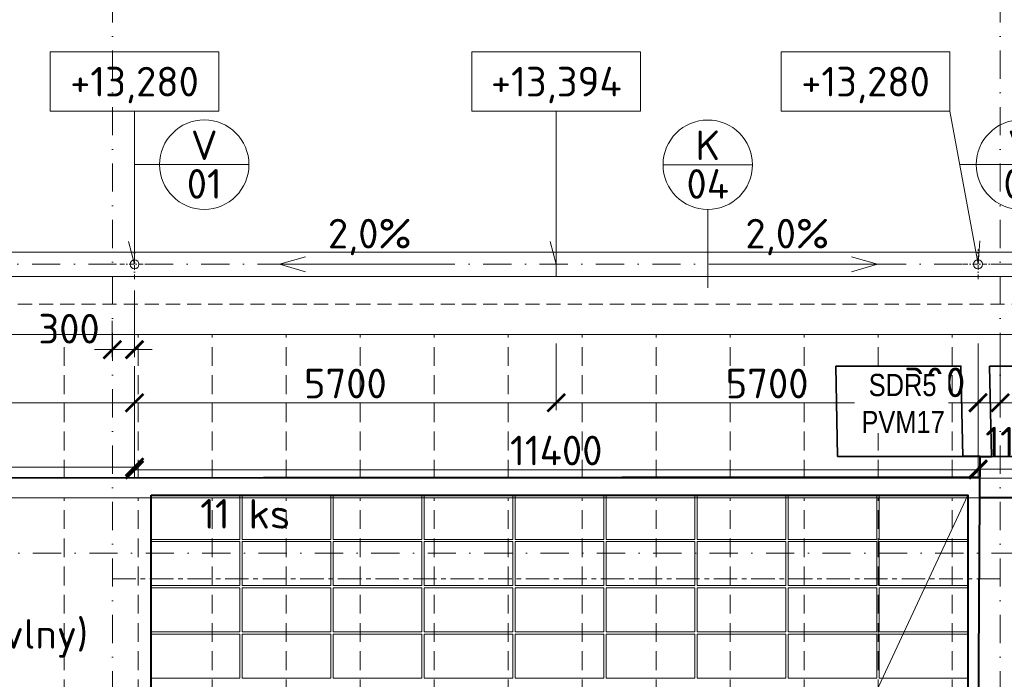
# Model space of a CAD drawing. Header units: millimetres. Extents: x 5450 to 1919026, y -34905 to 130825.
# Tile 91 of 154: x 132535 to 145842, y 51865 to 60774. Entities that reach past the tile are written whole.
import ezdxf
from ezdxf import colors
from ezdxf.entities.mleader import LeaderData, LeaderLine
from ezdxf.enums import TextEntityAlignment as Align
from ezdxf.math import Vec2, Vec3

# ---------------------------------------------------------------- set-up
doc = ezdxf.new("R2010")
doc.units = ezdxf.units.MM
for name, pattern in [('CENTERX2', [101.6, 63.5, -12.7, 12.7, -12.7]), ('DASHDOT', [25.4, 12.7, -6.35, 0, -6.35]), ('ČÁRKOVANÁ', [19.05, 12.7, -6.35])]:
    doc.linetypes.add(name, pattern=pattern)
doc.layers.get('Defpoints').update_dxf_attribs({"color": 8})
for name, color, linetype, lineweight in [('____OK_NWT', 4, 'Continuous', 9), ('___FVE_návrh var.2', 6, 'Continuous', 5), ('A99_N_kce-pohl', 1, 'Continuous', 9), ('A99_N_koty-200', 5, 'Continuous', 5), ('A99_N_koty-vysk', 160, 'Continuous', 5), ('A99_N_txt-popis-50', 240, 'Continuous', 9), ('A99_N_znaceni 200', 5, 'Continuous', 5), ('A99_S_osy', 1, 'CENTERX2', 5)]:
    doc.layers.add(name, color=color, linetype=linetype, lineweight=lineweight)
doc.styles.add('A99_kota', font='isocpeur.ttf', dxfattribs={"height": 2})
doc.styles.add('A99_popis', font='isocpeur.ttf')
doc.styles.add('ad_popis 100', font='isocpeur.ttf', dxfattribs={"height": 200})
doc.dimstyles.new('A99_kota_200 new', dxfattribs={"dimscale": 200, "dimtxt": 2, "dimasz": 1.2, "dimexe": 0.5, "dimexo": 1.5, "dimgap": 0.3, "dimtad": 1, "dimdec": 0, "dimzin": 3, "dimdsep": 46, "dimtxsty": 'A99_kota', "dimblk": 'ARCHTICK', "dimcen": 2.5, "dimazin": 2, "dimtfac": 0.75, "dimtdec": 0, "dimtmove": 2, "dimatfit": 0, "dimfxl": 4, "dimfxlon": 1, "dimtolj": 1, "dimtzin": 0, "dimlwd": 5, "dimlwe": 5, "dimarcsym": 0})

# ---------------------------------------------------------------- blocks, each defined once
blk = doc.blocks.new('*U20')
at = {"color": 0, "linetype": 'ByBlock'}
for p, q in [((5.7, -4), (5.7, -14.35)), ((5.7, -14.35), (5.286, -12.805))]:
    blk.add_line(p, q, dxfattribs=at)
blk.add_lwpolyline([(0, -4), (11.4, -4), (11.4, 0), (0, 0)], close=True, dxfattribs=at)
at = {"color": 0, "linetype": 'ByBlock', "style": 'A99_kota'}
for tag, p in [('VYSKA', (5.7, -2.241)), ('VYSKA_POPIS1', (5.7, -6.041)), ('VYSKA_POPIS2', (5.9, -9.541)), ('VYSKA_POPIS3', (5.9, -13.041))]:
    blk.add_attdef(tag, text='', height=2, dxfattribs=at).set_placement(p, align=Align.MIDDLE)
blk = doc.blocks.new('*U22')
at = {"color": 0, "linetype": 'ByBlock'}
for q in [(0, -4), (-2.028, -12.755)]:
    blk.add_line((-1.9, -14.35), q, dxfattribs=at)
blk.add_lwpolyline([(0, -4), (11.4, -4), (11.4, 0), (0, 0)], close=True, dxfattribs=at)
at = {"color": 0, "linetype": 'ByBlock', "style": 'A99_kota'}
for tag, p in [('VYSKA', (5.7, -2.241)), ('VYSKA_POPIS1', (5.7, -6.041)), ('VYSKA_POPIS2', (5.9, -9.541)), ('VYSKA_POPIS3', (5.9, -13.041))]:
    blk.add_attdef(tag, text='', height=2, dxfattribs=at).set_placement(p, align=Align.MIDDLE)
blk = doc.blocks.new('*U14')
at = {"color": 0, "linetype": 'ByBlock'}
blk.add_line((-3.02, 0), (3.02, 0), dxfattribs=at)
blk.add_circle((0, 0), 3.02, dxfattribs=at)
at = {"color": 0, "linetype": 'ByBlock', "style": 'A99_popis'}
for tag, p in [('KATEGORIE', (0, 1.31)), ('PRVEK', (0, -1.298))]:
    blk.add_attdef(tag, text='', height=2, dxfattribs=at).set_placement(p, align=Align.MIDDLE_CENTER)
blk = doc.blocks.new('_ArchTick')
at = {"color": 0, "linetype": 'ByBlock', "const_width": 0.15}
blk.add_lwpolyline([(-0.5, -0.5), (0.5, 0.5)], dxfattribs=at)
blk = doc.blocks.new('*D1505')
at = {"layer": 'A99_N_koty-200', "color": 0, "linetype": 'Continuous', "lineweight": 5, "transparency": 16777216}
for p, q in [((134087, 57118), (134087, 56218)), ((133787, 56705), (133787, 56218)), ((133787, 56318), (133547, 56318)), ((133787, 56318), (134087, 56318)), ((134087, 56318), (134327, 56318))]:
    blk.add_line(p, q, dxfattribs=at)
at = {"layer": 'Defpoints', "color": 0, "linetype": 'Continuous', "lineweight": 18, "transparency": 16777216}
for p in [(134087, 57470), (133787, 57005), (134087, 56318)]:
    blk.add_point(p, dxfattribs=at)
at = {"layer": 'A99_N_koty-200', "color": 0, "linetype": 'Continuous', "lineweight": 5, "transparency": 16777216, "xscale": 240, "yscale": 240, "zscale": 240}
blk.add_blockref('_ArchTick', (133787, 56318), dxfattribs=at)
at = {"layer": 'A99_N_koty-200', "color": 0, "linetype": 'Continuous', "lineweight": 5, "transparency": 16777216, "xscale": 240, "yscale": 240, "zscale": 240, "rotation": 180}
blk.add_blockref('_ArchTick', (134087, 56318), dxfattribs=at)
at = {"layer": 'A99_N_koty-200', "color": 0, "linetype": 'Continuous', "transparency": 16777216, "insert": (133202, 56600), "char_height": 400, "attachment_point": 5, "style": 'A99_kota'}
blk.add_mtext('\\A1;300', dxfattribs=at)
blk = doc.blocks.new('*D1509')
at = {"layer": 'A99_N_koty-200', "color": 0, "linetype": 'Continuous', "lineweight": 5, "transparency": 16777216}
for p, q in [((122087, 55530), (122087, 54630)), ((134087, 55530), (134087, 54630)), ((122087, 54730), (134087, 54730))]:
    blk.add_line(p, q, dxfattribs=at)
at = {"layer": 'Defpoints', "color": 0, "linetype": 'Continuous', "lineweight": 18, "transparency": 16777216}
for p in [(122087, 57470), (134087, 57005), (134087, 54730)]:
    blk.add_point(p, dxfattribs=at)
at = {"layer": 'A99_N_koty-200', "color": 0, "linetype": 'Continuous', "lineweight": 5, "transparency": 16777216, "xscale": 240, "yscale": 240, "zscale": 240, "rotation": 180}
blk.add_blockref('_ArchTick', (122087, 54730), dxfattribs=at)
at = {"layer": 'A99_N_koty-200', "color": 0, "linetype": 'Continuous', "lineweight": 5, "transparency": 16777216, "xscale": 240, "yscale": 240, "zscale": 240}
blk.add_blockref('_ArchTick', (134087, 54730), dxfattribs=at)
at = {"layer": 'A99_N_koty-200', "color": 0, "linetype": 'Continuous', "transparency": 16777216, "insert": (128087, 54990), "char_height": 400, "attachment_point": 5, "style": 'A99_kota'}
blk.add_mtext('\\A1;12000', dxfattribs=at)
blk = doc.blocks.new('*D1513')
at = {"layer": 'A99_N_koty-200', "color": 0, "linetype": 'Continuous', "lineweight": 5, "transparency": 16777216}
for p, q in [((128087, 56095), (128087, 55500)), ((134087, 56095), (134087, 55500)), ((134087, 55600), (128087, 55600))]:
    blk.add_line(p, q, dxfattribs=at)
at = {"layer": 'Defpoints', "color": 0, "linetype": 'Continuous', "lineweight": 18, "transparency": 16777216}
for p in [(128087, 56395), (134087, 56395), (128087, 55600)]:
    blk.add_point(p, dxfattribs=at)
at = {"layer": 'A99_N_koty-200', "color": 0, "linetype": 'Continuous', "lineweight": 5, "transparency": 16777216, "xscale": 240, "yscale": 240, "zscale": 240, "rotation": 180}
blk.add_blockref('_ArchTick', (128087, 55600), dxfattribs=at)
at = {"layer": 'A99_N_koty-200', "color": 0, "linetype": 'Continuous', "lineweight": 5, "transparency": 16777216, "xscale": 240, "yscale": 240, "zscale": 240}
blk.add_blockref('_ArchTick', (134087, 55600), dxfattribs=at)
at = {"layer": 'A99_N_koty-200', "color": 0, "linetype": 'Continuous', "transparency": 16777216, "insert": (131087, 55860), "char_height": 400, "attachment_point": 5, "style": 'A99_kota'}
blk.add_mtext('\\A1;6000', dxfattribs=at)
blk = doc.blocks.new('*D1525')
at = {"layer": 'A99_N_koty-200', "color": 0, "linetype": 'Continuous', "lineweight": 5, "transparency": 16777216}
for p, q in [((139787, 56400), (139787, 55500)), ((134087, 56060), (134087, 55500)), ((134087, 55600), (139787, 55600))]:
    blk.add_line(p, q, dxfattribs=at)
at = {"layer": 'Defpoints', "color": 0, "linetype": 'Continuous', "lineweight": 18, "transparency": 16777216}
for p in [(139787, 56850), (134087, 56360), (139787, 55600)]:
    blk.add_point(p, dxfattribs=at)
at = {"layer": 'A99_N_koty-200', "color": 0, "linetype": 'Continuous', "lineweight": 5, "transparency": 16777216, "xscale": 240, "yscale": 240, "zscale": 240, "rotation": 180}
blk.add_blockref('_ArchTick', (134087, 55600), dxfattribs=at)
at = {"layer": 'A99_N_koty-200', "color": 0, "linetype": 'Continuous', "lineweight": 5, "transparency": 16777216, "xscale": 240, "yscale": 240, "zscale": 240}
blk.add_blockref('_ArchTick', (139787, 55600), dxfattribs=at)
at = {"layer": 'A99_N_koty-200', "color": 0, "linetype": 'Continuous', "transparency": 16777216, "insert": (136937, 55860), "char_height": 400, "attachment_point": 5, "style": 'A99_kota'}
blk.add_mtext('\\A1;5700', dxfattribs=at)
blk = doc.blocks.new('*D1527')
at = {"layer": 'A99_N_koty-200', "color": 0, "linetype": 'Continuous', "lineweight": 5, "transparency": 16777216}
for p, q in [((139787, 56400), (139787, 55500)), ((145487, 56400), (145487, 55500)), ((145487, 55600), (139787, 55600))]:
    blk.add_line(p, q, dxfattribs=at)
at = {"layer": 'Defpoints', "color": 0, "linetype": 'Continuous', "lineweight": 18, "transparency": 16777216}
for p in [(145487, 56970), (139787, 56850), (139787, 55600)]:
    blk.add_point(p, dxfattribs=at)
at = {"layer": 'A99_N_koty-200', "color": 0, "linetype": 'Continuous', "lineweight": 5, "transparency": 16777216, "xscale": 240, "yscale": 240, "zscale": 240, "rotation": 180}
blk.add_blockref('_ArchTick', (139787, 55600), dxfattribs=at)
at = {"layer": 'A99_N_koty-200', "color": 0, "linetype": 'Continuous', "lineweight": 5, "transparency": 16777216, "xscale": 240, "yscale": 240, "zscale": 240}
blk.add_blockref('_ArchTick', (145487, 55600), dxfattribs=at)
at = {"layer": 'A99_N_koty-200', "color": 0, "linetype": 'Continuous', "transparency": 16777216, "insert": (142637, 55860), "char_height": 400, "attachment_point": 5, "style": 'A99_kota'}
blk.add_mtext('\\A1;5700', dxfattribs=at)
blk = doc.blocks.new('*D1529')
at = {"layer": 'A99_N_koty-200', "color": 0, "linetype": 'Continuous', "lineweight": 5, "transparency": 16777216}
for p, q in [((134087, 55495), (134087, 54595)), ((145487, 55495), (145487, 54595)), ((145487, 54695), (134087, 54695))]:
    blk.add_line(p, q, dxfattribs=at)
at = {"layer": 'Defpoints', "color": 0, "linetype": 'Continuous', "lineweight": 18, "transparency": 16777216}
for p in [(134087, 56970), (145487, 56970), (134087, 54695)]:
    blk.add_point(p, dxfattribs=at)
at = {"layer": 'A99_N_koty-200', "color": 0, "linetype": 'Continuous', "lineweight": 5, "transparency": 16777216, "xscale": 240, "yscale": 240, "zscale": 240, "rotation": 180}
blk.add_blockref('_ArchTick', (134087, 54695), dxfattribs=at)
at = {"layer": 'A99_N_koty-200', "color": 0, "linetype": 'Continuous', "lineweight": 5, "transparency": 16777216, "xscale": 240, "yscale": 240, "zscale": 240}
blk.add_blockref('_ArchTick', (145487, 54695), dxfattribs=at)
at = {"layer": 'A99_N_koty-200', "color": 0, "linetype": 'Continuous', "transparency": 16777216, "insert": (139787, 54955), "char_height": 400, "attachment_point": 5, "style": 'A99_kota'}
blk.add_mtext('\\A1;11400', dxfattribs=at)
blk = doc.blocks.new('*D1539')
at = {"layer": 'A99_N_koty-200', "color": 0, "linetype": 'Continuous', "lineweight": 5, "transparency": 16777216}
for p, q in [((145487, 56400), (145487, 55500)), ((145787, 56400), (145787, 55500)), ((145487, 55600), (145247, 55600)), ((145487, 55600), (145787, 55600)), ((145787, 55600), (146027, 55600))]:
    blk.add_line(p, q, dxfattribs=at)
at = {"layer": 'Defpoints', "color": 0, "linetype": 'Continuous', "lineweight": 18, "transparency": 16777216}
for p in [(145487, 56970), (145787, 56970), (145787, 55600)]:
    blk.add_point(p, dxfattribs=at)
at = {"layer": 'A99_N_koty-200', "color": 0, "linetype": 'Continuous', "lineweight": 5, "transparency": 16777216, "xscale": 240, "yscale": 240, "zscale": 240}
blk.add_blockref('_ArchTick', (145487, 55600), dxfattribs=at)
at = {"layer": 'A99_N_koty-200', "color": 0, "linetype": 'Continuous', "lineweight": 5, "transparency": 16777216, "xscale": 240, "yscale": 240, "zscale": 240, "rotation": 180}
blk.add_blockref('_ArchTick', (145787, 55600), dxfattribs=at)
at = {"layer": 'A99_N_koty-200', "color": 0, "linetype": 'Continuous', "transparency": 16777216, "insert": (144902, 55875), "char_height": 400, "attachment_point": 5, "style": 'A99_kota'}
blk.add_mtext('\\A1;300', dxfattribs=at)
blk = doc.blocks.new('*D1541')
at = {"layer": 'A99_N_koty-200', "color": 0, "linetype": 'Continuous', "lineweight": 5, "transparency": 16777216}
for p, q in [((145487, 54705), (145487, 54605)), ((145487, 54705), (146637, 54705)), ((146637, 54705), (146637, 54605))]:
    blk.add_line(p, q, dxfattribs=at)
at = {"layer": 'Defpoints', "color": 0, "linetype": 'Continuous', "lineweight": 18, "transparency": 16777216}
for p in [(145487, 54705), (146637, 54705), (146637, 54705)]:
    blk.add_point(p, dxfattribs=at)
at = {"layer": 'A99_N_koty-200', "color": 0, "linetype": 'Continuous', "lineweight": 5, "transparency": 16777216, "xscale": 240, "yscale": 240, "zscale": 240, "rotation": 180}
blk.add_blockref('_ArchTick', (145487, 54705), dxfattribs=at)
at = {"layer": 'A99_N_koty-200', "color": 0, "linetype": 'Continuous', "lineweight": 5, "transparency": 16777216, "xscale": 240, "yscale": 240, "zscale": 240}
blk.add_blockref('_ArchTick', (146637, 54705), dxfattribs=at)
at = {"layer": 'A99_N_koty-200', "color": 0, "linetype": 'Continuous', "transparency": 16777216, "insert": (146067, 55075), "char_height": 400, "attachment_point": 5, "style": 'A99_kota'}
blk.add_mtext('\\A1;1150', dxfattribs=at)

msp = doc.modelspace()

# ---------------------------------------------------------------- linework, layer by layer
at = {"layer": '____OK_NWT', "color": 31, "linetype": 'Continuous', "lineweight": 40, "ltscale": 0.5, "true_color": 0xfecc66}
for points in [[(145516.2, 54875), (145279.8, 54875)], [(169449.8, 54315), (145512.3, 54315), (145516.2, 54875), (145667.3, 54875)], [(145514.2, 54595), (126137.3, 54575)], [(158240.1, 41412.5), (158240.1, 41870), (145434.8, 41870), (145512.3, 54315)]]:
    msp.add_lwpolyline(points, dxfattribs=at)
at = {"layer": '____OK_NWT', "color": 7, "linetype": 'Continuous', "lineweight": 40, "ltscale": 0.5}
msp.add_lwpolyline([(134309.9, 54349.7), (145349.9, 54349.7), (145349.9, 42494.7), (134309.9, 42494.7), (134309.9, 54349.7)], dxfattribs=at)
at = {"layer": '___FVE_návrh var.2', "color": 7, "linetype": 'Continuous', "lineweight": 5, "ltscale": 0.5}
msp.add_lwpolyline([(134304.9, 30659.7), (145349.9, 54349.7)], dxfattribs=at)
at = {"layer": '___FVE_návrh var.2', "color": 5, "lineweight": 5, "ltscale": 2}
for points in [[(135509.9, 54349.7), (135509.9, 53754.7), (134309.9, 53754.7), (134309.9, 54349.7)], [(136739.9, 54349.7), (136739.9, 53754.7), (135539.9, 53754.7), (135539.9, 54349.7)], [(137969.9, 54349.7), (137969.9, 53754.7), (136769.9, 53754.7), (136769.9, 54349.7)], [(139199.9, 54349.7), (139199.9, 53754.7), (137999.9, 53754.7), (137999.9, 54349.7)], [(140429.9, 54349.7), (140429.9, 53754.7), (139229.9, 53754.7), (139229.9, 54349.7)], [(140459.9, 54349.7), (140459.9, 53754.7), (141659.9, 53754.7), (141659.9, 54349.7)], [(141689.9, 54349.7), (141689.9, 53754.7), (142889.9, 53754.7), (142889.9, 54349.7)], [(142919.9, 54349.7), (142919.9, 53754.7), (144119.9, 53754.7), (144119.9, 54349.7)], [(144149.9, 54349.7), (144149.9, 53754.7), (145349.9, 53754.7), (145349.9, 54349.7)], [(135509.9, 53724.7), (135509.9, 53129.7), (134309.9, 53129.7), (134309.9, 53724.7)], [(136739.9, 53724.7), (136739.9, 53129.7), (135539.9, 53129.7), (135539.9, 53724.7)]]:
    msp.add_lwpolyline(points, close=True, dxfattribs=at)
at = {"layer": '___FVE_návrh var.2', "color": 3, "lineweight": 5, "ltscale": 2}
for points in [[(137969.9, 53724.7), (137969.9, 53129.7), (136769.9, 53129.7), (136769.9, 53724.7)], [(139199.9, 53724.7), (139199.9, 53129.7), (137999.9, 53129.7), (137999.9, 53724.7)], [(135509.9, 53099.7), (135509.9, 52504.7), (134309.9, 52504.7), (134309.9, 53099.7)], [(136739.9, 53099.7), (136739.9, 52504.7), (135539.9, 52504.7), (135539.9, 53099.7)], [(137969.9, 53099.7), (137969.9, 52504.7), (136769.9, 52504.7), (136769.9, 53099.7)], [(139199.9, 53099.7), (139199.9, 52504.7), (137999.9, 52504.7), (137999.9, 53099.7)], [(135509.9, 52474.7), (135509.9, 51879.7), (134309.9, 51879.7), (134309.9, 52474.7)], [(136739.9, 52474.7), (136739.9, 51879.7), (135539.9, 51879.7), (135539.9, 52474.7)], [(137969.9, 52474.7), (137969.9, 51879.7), (136769.9, 51879.7), (136769.9, 52474.7)], [(139199.9, 52474.7), (139199.9, 51879.7), (137999.9, 51879.7), (137999.9, 52474.7)]]:
    msp.add_lwpolyline(points, close=True, dxfattribs=at)
at = {"layer": '___FVE_návrh var.2', "color": 6, "lineweight": 5, "ltscale": 2}
for points in [[(140429.9, 53724.7), (140429.9, 53129.7), (139229.9, 53129.7), (139229.9, 53724.7)], [(140459.9, 53724.7), (140459.9, 53129.7), (141659.9, 53129.7), (141659.9, 53724.7)], [(141689.9, 53724.7), (141689.9, 53129.7), (142889.9, 53129.7), (142889.9, 53724.7)], [(142919.9, 53724.7), (142919.9, 53129.7), (144119.9, 53129.7), (144119.9, 53724.7)], [(144149.9, 53724.7), (144149.9, 53129.7), (145349.9, 53129.7), (145349.9, 53724.7)], [(140429.9, 53099.7), (140429.9, 52504.7), (139229.9, 52504.7), (139229.9, 53099.7)], [(140459.9, 53099.7), (140459.9, 52504.7), (141659.9, 52504.7), (141659.9, 53099.7)], [(141689.9, 53099.7), (141689.9, 52504.7), (142889.9, 52504.7), (142889.9, 53099.7)], [(142919.9, 53099.7), (142919.9, 52504.7), (144119.9, 52504.7), (144119.9, 53099.7)], [(144149.9, 53099.7), (144149.9, 52504.7), (145349.9, 52504.7), (145349.9, 53099.7)]]:
    msp.add_lwpolyline(points, close=True, dxfattribs=at)
at = {"layer": '___FVE_návrh var.2', "linetype": 'CENTERX2', "lineweight": 15, "ltscale": 5}
msp.add_lwpolyline([(133787.3, 53222.5), (145787.3, 53222.5)], dxfattribs=at)
at = {"layer": '___FVE_návrh var.2', "color": 4, "lineweight": 5, "ltscale": 2}
for points in [[(140429.9, 52474.7), (140429.9, 51879.7), (139229.9, 51879.7), (139229.9, 52474.7)], [(140459.9, 52474.7), (140459.9, 51879.7), (141659.9, 51879.7), (141659.9, 52474.7)], [(141689.9, 52474.7), (141689.9, 51879.7), (142889.9, 51879.7), (142889.9, 52474.7)], [(142919.9, 52474.7), (142919.9, 51879.7), (144119.9, 51879.7), (144119.9, 52474.7)], [(144149.9, 52474.7), (144149.9, 51879.7), (145349.9, 51879.7), (145349.9, 52474.7)]]:
    msp.add_lwpolyline(points, close=True, dxfattribs=at)
at = {"layer": 'A99_N_kce-pohl', "linetype": 'ČÁRKOVANÁ', "lineweight": 9, "ltscale": 15}
msp.add_line((73647.3, 56930), (218477.3, 56930), dxfattribs=at)
at = {"layer": 'A99_N_kce-pohl', "linetype": 'Continuous', "ltscale": 25}
msp.add_lwpolyline([(218477.3, 57305), (218477.3, 57635), (73787.3, 57635), (73787.3, 57305)], close=True, dxfattribs=at)
at = {"layer": 'A99_N_kce-pohl', "linetype": 'DASHDOT', "lineweight": 5, "ltscale": 5}
for points in [[(134087.3, 57270), (134087.3, 57670)], [(145487.3, 57270), (145487.3, 57670)], [(133887.3, 57470), (134287.3, 57470)], [(145287.3, 57470), (145687.3, 57470)]]:
    msp.add_lwpolyline(points, dxfattribs=at)
at = {"layer": 'A99_N_kce-pohl', "linetype": 'Continuous', "ltscale": 25}
msp.add_lwpolyline([(139787.3, 57305), (139787.3, 57590)], dxfattribs=at)
at = {"layer": 'A99_N_kce-pohl', "linetype": 'Continuous', "lineweight": 9, "ltscale": 15}
msp.add_lwpolyline([(206662.8, 56520), (74967.3, 56520)], dxfattribs=at)
at = {"layer": 'A99_N_kce-pohl', "color": 30, "linetype": 'ČÁRKOVANÁ', "lineweight": 5, "ltscale": 20, "true_color": 0xff6e3d}
for points in [[(133137.3, 54575), (133137.3, 56520)], [(134137.3, 54575), (134137.3, 56520)], [(135137.3, 54575), (135137.3, 56520)], [(136137.3, 54575), (136137.3, 56520)], [(137137.3, 54575), (137137.3, 56520)], [(138137.3, 54575), (138137.3, 56520)], [(139137.3, 54575), (139137.3, 56520)], [(140137.3, 54575), (140137.3, 56520)], [(141137.3, 54575), (141137.3, 56520)], [(142137.3, 54575), (142137.3, 56520)], [(143137.3, 54575), (143137.3, 56520)], [(144137.3, 54575), (144137.3, 56520)], [(145137.3, 54575), (145137.3, 56520)]]:
    msp.add_lwpolyline(points, dxfattribs=at)
at = {"layer": 'A99_N_kce-pohl', "color": 1, "linetype": 'Continuous', "lineweight": 9, "ltscale": 25}
msp.add_lwpolyline([(206139.8, 54315), (206139.8, 54580), (75137.3, 54580), (75137.3, 54315)], close=True, dxfattribs=at)
at = {"layer": 'A99_N_kce-pohl', "color": 254, "linetype": 'ČÁRKOVANÁ', "lineweight": 5, "ltscale": 20, "true_color": 0xffd9cc}
for points in [[(133137.3, 29130), (133137.3, 29130), (133137.3, 54315)], [(134137.3, 29130), (134137.3, 29130), (134137.3, 54315)], [(135137.3, 29130), (135137.3, 29130), (135137.3, 54315)], [(136137.3, 29130), (136137.3, 29130), (136137.3, 54315)], [(137137.3, 29130), (137137.3, 29130), (137137.3, 54315)], [(138137.3, 29130), (138137.3, 29130), (138137.3, 54315)], [(139137.3, 29130), (139137.3, 29130), (139137.3, 54315)], [(140137.3, 29130), (140137.3, 29130), (140137.3, 54315)], [(141137.3, 29130), (141137.3, 29130), (141137.3, 54315)], [(142137.3, 29130), (142137.3, 29130), (142137.3, 54315)], [(143137.3, 29130), (143137.3, 29130), (143137.3, 54315)], [(144137.3, 29130), (144137.3, 29130), (144137.3, 54315)], [(145137.3, 29130), (145137.3, 29130), (145137.3, 54315)]]:
    msp.add_lwpolyline(points, dxfattribs=at)
at = {"layer": 'A99_N_kce-pohl', "linetype": 'Continuous'}
for centre in [(134087.3, 57470), (145487.3, 57470)]:
    msp.add_circle(centre, 60, dxfattribs=at)
at = {"layer": 'A99_N_koty-vysk'}
for points in [[(136047.3, 57470), (136397.3, 57570)], [(144127.3, 57470), (143777.3, 57570)], [(136047.3, 57470), (138047.3, 57470)], [(136047.3, 57470), (136397.3, 57370)], [(144127.3, 57470), (142127.3, 57470)], [(144127.3, 57470), (143777.3, 57370)]]:
    msp.add_lwpolyline(points, dxfattribs=at)
at = {"layer": 'A99_N_znaceni 200'}
for points in [[(134425.8, 58816.5), (134087.3, 58816.5)], [(146884.5, 58816.5), (145240.1, 58816.5)], [(141834.3, 58211.4), (141834.3, 57150.3)]]:
    msp.add_lwpolyline(points, dxfattribs=at)
at = {"layer": 'A99_S_osy', "linetype": 'DASHDOT', "lineweight": 5, "ltscale": 30}
for points in [[(133787.3, 130470), (133787.3, 27060)], [(145787.3, 130470), (145787.3, 27060)], [(245112.3, 57470), (72162.3, 57470)], [(220737.3, 53570), (65127.3, 53570)]]:
    msp.add_lwpolyline(points, dxfattribs=at)

# ---------------------------------------------------------------- block references
at = {"layer": 'A99_N_koty-vysk', "xscale": 200, "yscale": 200, "zscale": 200}
for p, values in [((132947.3, 60340), {'VYSKA': '+13,280'}), ((138647.3, 60340), {'VYSKA': '+13,394'})]:
    msp.add_blockref('*U20', p, dxfattribs=at).add_auto_attribs(values)
at = {"layer": 'A99_N_koty-vysk'}
ref = msp.add_blockref('*U22', (145107.3, 60340), dxfattribs=dict(at, xscale=-200, yscale=200, zscale=200))
ref.add_attrib('VYSKA', '+13,280', dxfattribs={"layer": '0', "color": 0, "linetype": 'ByBlock', "height": 400, "style": 'A99_kota'}).set_placement((143967.3, 59891.8), align=Align.MIDDLE)
at = {"layer": 'A99_N_znaceni 200', "xscale": 200, "yscale": 200, "zscale": 200}
for p, values in [((135029.8, 58816.5), {'KATEGORIE': 'V', 'PRVEK': '01'}), ((141834.3, 58815.3), {'KATEGORIE': 'K', 'PRVEK': '04'}), ((146067.3, 58816.5), {'KATEGORIE': 'V', 'PRVEK': '01'})]:
    msp.add_blockref('*U14', p, dxfattribs=at).add_auto_attribs(values)

# ---------------------------------------------------------------- texts
at = {"layer": 'A99_N_koty-vysk', "char_height": 400, "style": 'ad_popis 100'}
for insert, attachment_point in [((136700.3, 58085), 1), ((143474.3, 58085), 3)]:
    msp.add_mtext_dynamic_manual_height_columns('2,0%', width=673.852, gutter_width=2000, heights=[0], dxfattribs=dict(at, insert=insert, attachment_point=attachment_point))
at = {"layer": 'A99_N_koty-vysk', "color": 5, "insert": (134973.9, 54300), "char_height": 400, "attachment_point": 1, "style": 'ad_popis 100'}
msp.add_mtext_dynamic_manual_height_columns('11 ks', width=1234.294, gutter_width=2000, heights=[769.4], dxfattribs=at)

# ---------------------------------------------------------------- dimensions: what is measured, and where the dimension line sits
at = {"layer": 'A99_N_koty-200', "linetype": 'Continuous'}
for base, p1, p2, picture, middle in [((134087.3, 54730), (122087.3, 57470), (134087.3, 57005), '*D1509', (128087.3, 54990)), ((139787.3, 55600), (134087.3, 56360), (139787.3, 56850), '*D1525', (136937.3, 55860))]:
    dim = msp.add_linear_dim(base=base, p1=p1, p2=p2, dimstyle='A99_kota_200 new', override={"dimscale": 0, "dimtix": 1, "dimtofl": 1, "dimtmove": 2, "dimatfit": 0}, dxfattribs=at)
    dim.commit()
    dim.dimension.update_dxf_attribs({"geometry": picture, "text_midpoint": middle})
for base, p1, p2, picture, middle in [((134087.3, 56317.5), (133787.3, 57005), (134087.3, 57470), '*D1505', (133202.3, 56600)), ((145787.3, 55600), (145487.3, 56970), (145787.3, 56970), '*D1539', (144902.3, 55875)), ((146637.3, 54704.5), (145487.3, 54704.5), (146637.3, 54704.5), '*D1541', (146067.3, 55075))]:
    dim = msp.add_linear_dim(base=base, p1=p1, p2=p2, dimstyle='A99_kota_200 new', override={"dimscale": 0, "dimtix": 1, "dimtofl": 1, "dimtmove": 2, "dimatfit": 0}, dxfattribs=at)
    dim.commit()
    dim.dimension.update_dxf_attribs({"geometry": picture, "text_midpoint": middle, "dimtype": 160})
for base, p1, p2, picture, middle in [((134087.3, 54695), (145487.3, 56970), (134087.3, 56970), '*D1529', (139787.3, 54955)), ((139787.3, 55600), (145487.3, 56970), (139787.3, 56850), '*D1527', (142637.3, 55860)), ((128087.3, 55600), (134087.3, 56395), (128087.3, 56395), '*D1513', (131087.3, 55860))]:
    dim = msp.add_linear_dim(base=base, p1=p1, p2=p2, angle=180, dimstyle='A99_kota_200 new', override={"dimscale": 0, "dimtix": 1, "dimtofl": 1, "dimtmove": 2, "dimatfit": 0}, dxfattribs=at)
    dim.commit()
    dim.dimension.update_dxf_attribs({"geometry": picture, "text_midpoint": middle})

# ---------------------------------------------------------------- leaders
at = {"layer": 'A99_N_txt-popis-50', "lineweight": 9}
ml = msp.add_multileader_mtext('Standard', dxfattribs=at)
ml.set_content('\\A1;{\\C256;odvodňovací žlab se nemění,\\Pna stavbě se provede kontrola}', color=1, style='A99_popis')
ml.set_leader_properties(color=256, linetype='ByLayer', lineweight=-1)
ml.build(insert=Vec2(0, 0))
ml.multileader.update_dxf_attribs({"dogleg_length": 200, "arrow_head_size": 300, "scale": 200})
ctx = ml.context
ctx.base_point, ctx.scale, ctx.char_height, ctx.arrow_head_size, ctx.landing_gap_size, ctx.plane_origin = Vec3(100389.8, 53085), 200, 400, 300, 1000, Vec3(99837.3, 45659.2)
notes = []
notes.append((ctx, [(0, (1, 1, 0), (99589.8, 53085), (1, 0), 800, [(0, [(99592.3, 54580)], 0, [])])]))
ctx.mtext.insert, ctx.mtext.width, ctx.mtext.defined_height, ctx.mtext.flow_direction = Vec3(101389.8, 53345), 7914.793, 1247.5, 5
ml = msp.add_multileader_mtext('Standard', dxfattribs=at)
ml.set_content('\\A1;{\\C256;požární pás\\P(panely z minerální vlny)}', color=1, style='A99_popis')
ml.set_leader_properties(color=256, linetype='ByLayer', lineweight=-1)
ml.build(insert=Vec2(0, 0))
ml.multileader.update_dxf_attribs({"dogleg_length": 200, "arrow_head_size": 300, "scale": 200})
ctx = ml.context
ctx.base_point, ctx.scale, ctx.char_height, ctx.arrow_head_size, ctx.landing_gap_size, ctx.plane_origin = Vec3(126367.3, 53084.2), 200, 400, 300, 1000, Vec3(125667.3, 44989.2)
notes.append((ctx, [(0, (1, 1, 0), (125567.3, 53084.2), (1, 0), 800, [(0, [(123496.5, 53084.2)], 0, [])])]))
ctx.mtext.insert, ctx.mtext.width, ctx.mtext.defined_height, ctx.mtext.flow_direction = Vec3(127367.3, 53344.2), 6001.817, 1247.5, 5
for ctx, leaders in notes:
    for number, flags, end, landing, length, lines in leaders:
        leader = LeaderData()
        leader.index, (leader.has_last_leader_line, leader.has_dogleg_vector, leader.attachment_direction) = number, flags
        leader.last_leader_point, leader.dogleg_vector, leader.dogleg_length = Vec3(end), Vec3(landing), length
        for number, points, colour, breaks in lines:
            line = LeaderLine()
            line.index, line.vertices, line.color, line.breaks = number, Vec3.list(points), colors.encode_raw_color(colour), breaks
            leader.lines.append(line)
        ctx.leaders.append(leader)

# ---------------------------------------------------------------- next in the draw order: texts
at = {"layer": '___FVE_návrh var.2', "linetype": 'Continuous', "lineweight": 5, "ltscale": 2, "insert": (83502.3, 56062.5), "char_height": 300, "width": 1266.696, "attachment_point": 1, "style": 'A99_kota', "bg_fill": 3, "box_fill_scale": 1, "bg_fill_color": 256, "bg_fill_transparency": 0}
msp.add_mtext('\\pi214.75997;{\\fArial Narrow|b0|i0|c238|p34;SDR1 \\P\\pi91.26065;PVM17}', dxfattribs=at)

# ---------------------------------------------------------------- next in the draw order: texts
at = {"layer": '___FVE_návrh var.2', "linetype": 'Continuous', "lineweight": 5, "ltscale": 2, "insert": (85677.3, 56045), "char_height": 300, "width": 1266.696, "attachment_point": 1, "style": 'A99_kota', "bg_fill": 3, "box_fill_scale": 1, "bg_fill_color": 256, "bg_fill_transparency": 0}
msp.add_mtext('\\pi192.0451;{\\fArial Narrow|b0|i0|c238|p34;SDR2 \\P\\pi91.26065;PVM17}', dxfattribs=at)

# ---------------------------------------------------------------- next in the draw order: texts
at = {"layer": '___FVE_návrh var.2', "linetype": 'Continuous', "lineweight": 5, "ltscale": 2, "insert": (108132.3, 55932.5), "char_height": 300, "width": 1266.696, "attachment_point": 1, "style": 'A99_kota', "bg_fill": 3, "box_fill_scale": 1, "bg_fill_color": 256, "bg_fill_transparency": 0}
msp.add_mtext('\\pi191.12423;{\\fArial Narrow|b0|i0|c238|p34;SDR3 \\P\\pi91.26065;PVM17}', dxfattribs=at)

# ---------------------------------------------------------------- next in the draw order: texts
at = {"layer": '___FVE_návrh var.2', "linetype": 'Continuous', "lineweight": 5, "ltscale": 2, "insert": (110209.8, 55932.5), "char_height": 300, "width": 1266.696, "attachment_point": 1, "style": 'A99_kota', "bg_fill": 3, "box_fill_scale": 1, "bg_fill_color": 256, "bg_fill_transparency": 0}
msp.add_mtext('\\pi191.43118;{\\fArial Narrow|b0|i0|c238|p34;SDR4 \\P\\pi91.26065;PVM17}', dxfattribs=at)

# ---------------------------------------------------------------- next in the draw order: linework, layer by layer
at = {"layer": '___FVE_návrh var.2', "lineweight": 35}
msp.add_lwpolyline([(143564.8, 56095), (145254.8, 56095), (145279.8, 54875), (143589.8, 54875)], close=True, dxfattribs=at)

# ---------------------------------------------------------------- next in the draw order: texts
at = {"layer": '___FVE_návrh var.2', "linetype": 'Continuous', "lineweight": 5, "ltscale": 2, "insert": (143819.8, 55990), "char_height": 300, "width": 1266.696, "attachment_point": 1, "style": 'A99_kota', "bg_fill": 3, "box_fill_scale": 1, "bg_fill_color": 256, "bg_fill_transparency": 0}
msp.add_mtext('\\pi190.10103;{\\fArial Narrow|b0|i0|c238|p34;SDR5 \\P\\pi91.26065;PVM17}', dxfattribs=at)

# ---------------------------------------------------------------- next in the draw order: linework, layer by layer
at = {"layer": '___FVE_návrh var.2', "lineweight": 35}
msp.add_lwpolyline([(145642.3, 56095), (147332.3, 56095), (147357.3, 54875), (145667.3, 54875)], close=True, dxfattribs=at)

doc.saveas('drawing.dxf')
